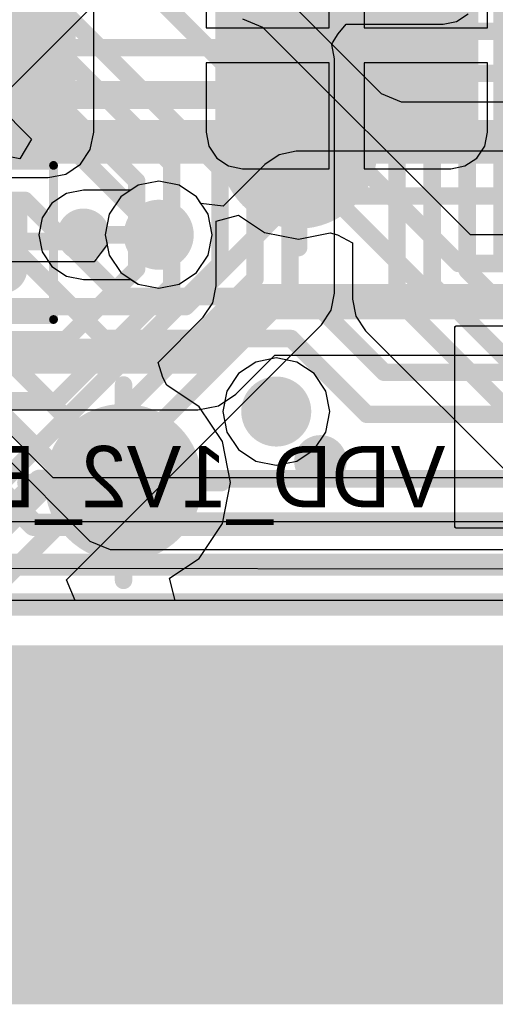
# Model space of a CAD drawing. Header units: millimetres. Extents: x -2 to 68, y -2 to 27.4.
# Tile 239 of 256: x 31.8 to 34.5, y -2 to 3.6. Entities that reach past the tile are written whole.
import ezdxf

# ---------------------------------------------------------------- set-up
doc = ezdxf.new("R2010")
doc.units = ezdxf.units.MM
for name, color, linetype in [('BottomLayer', 5, 'Continuous'), ('BottomPaste', 16, 'Continuous'), ('BottomSolder', 6, 'Continuous'), ('DrillGuide', 244, 'Continuous'), ('Mechanical10', 56, 'Continuous'), ('Mechanical13', 56, 'Continuous'), ('Mechanical15', 56, 'Continuous'), ('Mechanical3', 76, 'Continuous'), ('Mechanical4', 56, 'Continuous'), ('Mechanical42', 56, 'Continuous'), ('Mechanical6', 56, 'Continuous'), ('Mechanical88', 56, 'Continuous'), ('MidLayer1', 16, 'Continuous'), ('MidLayer2', 76, 'Continuous'), ('MidLayer3', 90, 'Continuous'), ('MidLayer4', 156, 'Continuous'), ('MidLayer5', 130, 'Continuous'), ('MidLayer6', 216, 'Continuous'), ('MidLayer7', 6, 'Continuous'), ('MidLayer8', 54, 'Continuous'), ('MultiLayer', 9, 'Continuous'), ('TopLayer', 1, 'Continuous'), ('TopOverlay', 2, 'Continuous'), ('TopPaste', 8, 'Continuous'), ('TopSolder', 216, 'Continuous'), ('ViaHoleLayer', 16, 'Continuous')]:
    doc.layers.add(name, color=color, linetype=linetype)

# ---------------------------------------------------------------- blocks, each defined once
blk = doc.blocks.new('TP_0_8MM_B_81')
at = {"layer": 'BottomLayer', "const_width": 0.4001}
blk.add_lwpolyline([(-0.2, 0, 1), (0.2, 0, 1)], format="xyb", close=True, dxfattribs=at)
at = {"layer": 'BottomSolder', "const_width": 0.45}
blk.add_lwpolyline([(-0.225, 0, 1), (0.225, 0, 1)], format="xyb", close=True, dxfattribs=at)
blk = doc.blocks.new('TP_0_8MM_B_174')
at = {"layer": 'BottomLayer', "const_width": 0.4001}
blk.add_lwpolyline([(-0.2, 0, 1), (0.2, 0, 1)], format="xyb", close=True, dxfattribs=at)
at = {"layer": 'BottomSolder', "const_width": 0.45}
blk.add_lwpolyline([(-0.225, 0, 1), (0.225, 0, 1)], format="xyb", close=True, dxfattribs=at)
blk = doc.blocks.new('CRYSTAL3_2X2_5_222')
at = {"layer": 'Mechanical13', "const_width": 0.127}
for points in [[(-1.5999, -1.1999), (-1.5999, 1.1999)], [(-1.5999, 1.1999), (1.5999, 1.1999)], [(1.5999, -1.1999), (1.5999, 1.1999)], [(-1.5999, -1.1999), (1.5999, -1.1999)]]:
    blk.add_lwpolyline(points, dxfattribs=at)
at = {"layer": 'Mechanical13', "const_width": 0.0635}
for points in [[(-1.6317, 1.1999, 1), (-1.5682, 1.1999, 1)], [(-1.6317, 1.1999, 1), (-1.5682, 1.1999, 1)], [(1.5682, 1.1999, 1), (1.6317, 1.1999, 1)], [(1.5682, 1.1999, 1), (1.6317, 1.1999, 1)], [(-1.6317, -1.1999, 1), (-1.5682, -1.1999, 1)], [(-1.6317, -1.1999, 1), (-1.5682, -1.1999, 1)], [(1.5682, -1.1999, 1), (1.6317, -1.1999, 1)], [(1.5682, -1.1999, 1), (1.6317, -1.1999, 1)]]:
    blk.add_lwpolyline(points, format="xyb", close=True, dxfattribs=at)
at = {"layer": 'Mechanical15', "const_width": 0.127}
for points in [[(-1.5999, -1.1999), (-1.5999, 1.1999)], [(-1.5999, 1.1999), (1.5999, 1.1999)], [(1.5999, -1.1999), (1.5999, 1.1999)], [(0, -0.635), (0, 0.635)], [(-0.635, 0), (0.635, 0)], [(-1.5999, -1.1999), (1.5999, -1.1999)]]:
    blk.add_lwpolyline(points, dxfattribs=at)
at = {"layer": 'Mechanical15'}
for points, const_width in [([(-1.6317, 1.1999, 1), (-1.5682, 1.1999, 1)], 0.0635), ([(-1.6317, 1.1999, 1), (-1.5682, 1.1999, 1)], 0.0635), ([(1.5682, 1.1999, 1), (1.6317, 1.1999, 1)], 0.0635), ([(1.5682, 1.1999, 1), (1.6317, 1.1999, 1)], 0.0635), ([(-0.0318, 0.635, 1), (0.0318, 0.635, 1)], 0.0635), ([(0.4579, 0, 1), (-0.4579, 0, 1)], 0.127), ([(-0.6667, 0, 1), (-0.6032, 0, 1)], 0.0635), ([(-0.4897, 0, 1), (-0.4262, 0, 1)], 0.0635), ([(0.4262, 0, 1), (0.4897, 0, 1)], 0.0635), ([(0.6032, 0, 1), (0.6667, 0, 1)], 0.0635), ([(-0.0318, -0.635, 1), (0.0318, -0.635, 1)], 0.0635), ([(-1.6317, -1.1999, 1), (-1.5682, -1.1999, 1)], 0.0635), ([(-1.6317, -1.1999, 1), (-1.5682, -1.1999, 1)], 0.0635), ([(1.5682, -1.1999, 1), (1.6317, -1.1999, 1)], 0.0635), ([(1.5682, -1.1999, 1), (1.6317, -1.1999, 1)], 0.0635)]:
    blk.add_lwpolyline(points, format="xyb", close=True, dxfattribs=dict(at, const_width=const_width))
at = {"layer": 'TopLayer', "const_width": 0.055}
for points in [[(-1.7726, 1.395, 1), (-1.7176, 1.395, 1)], [(-0.5826, 1.395, 1), (-0.5276, 1.395, 1)], [(0.5276, 1.395, 1), (0.5826, 1.395, 1)], [(1.7176, 1.395, 1), (1.7726, 1.395, 1)], [(-1.7726, 0.4049, 1), (-1.7176, 0.4049, 1)], [(-0.5826, 0.4049, 1), (-0.5276, 0.4049, 1)], [(0.5276, 0.4049, 1), (0.5826, 0.4049, 1)], [(1.7176, 0.4049, 1), (1.7726, 0.4049, 1)], [(-1.7726, -0.4049, 1), (-1.7176, -0.4049, 1)], [(-0.5826, -0.4049, 1), (-0.5276, -0.4049, 1)], [(0.5276, -0.4049, 1), (0.5826, -0.4049, 1)], [(1.7176, -0.4049, 1), (1.7726, -0.4049, 1)], [(-1.7726, -1.395, 1), (-1.7176, -1.395, 1)], [(-0.5826, -1.395, 1), (-0.5276, -1.395, 1)], [(0.5276, -1.395, 1), (0.5826, -1.395, 1)], [(1.7176, -1.395, 1), (1.7726, -1.395, 1)]]:
    blk.add_lwpolyline(points, format="xyb", close=True, dxfattribs=at)
at = {"layer": 'TopLayer'}
for points in [[(-1.7451, 0.3499), (-0.5551, 0.3499), (-1.7451, 1.45), (-0.5551, 1.45)], [(0.5551, 0.3499), (1.7451, 0.3499), (0.5551, 1.45), (1.7451, 1.45)], [(-1.8001, 0.4049), (-0.5001, 0.4049), (-1.8001, 1.395), (-0.5001, 1.395)], [(0.5001, 0.4049), (1.8001, 0.4049), (0.5001, 1.395), (1.8001, 1.395)], [(-1.7451, -1.45), (-0.5551, -1.45), (-1.7451, -0.3499), (-0.5551, -0.3499)], [(0.5551, -1.45), (1.7451, -1.45), (0.5551, -0.3499), (1.7451, -0.3499)], [(-1.8001, -1.395), (-0.5001, -1.395), (-1.8001, -0.4049), (-0.5001, -0.4049)], [(0.5001, -1.395), (1.8001, -1.395), (0.5001, -0.4049), (1.8001, -0.4049)]]:
    blk.add_solid(points, dxfattribs=at)
at = {"layer": 'TopPaste', "const_width": 0.055}
for points in [[(-1.7726, 1.395, 1), (-1.7176, 1.395, 1)], [(-0.5826, 1.395, 1), (-0.5276, 1.395, 1)], [(0.5276, 1.395, 1), (0.5826, 1.395, 1)], [(1.7176, 1.395, 1), (1.7726, 1.395, 1)], [(-1.7726, 0.4049, 1), (-1.7176, 0.4049, 1)], [(-0.5826, 0.4049, 1), (-0.5276, 0.4049, 1)], [(0.5276, 0.4049, 1), (0.5826, 0.4049, 1)], [(1.7176, 0.4049, 1), (1.7726, 0.4049, 1)], [(-1.7726, -0.4049, 1), (-1.7176, -0.4049, 1)], [(-0.5826, -0.4049, 1), (-0.5276, -0.4049, 1)], [(0.5276, -0.4049, 1), (0.5826, -0.4049, 1)], [(1.7176, -0.4049, 1), (1.7726, -0.4049, 1)], [(-1.7726, -1.395, 1), (-1.7176, -1.395, 1)], [(-0.5826, -1.395, 1), (-0.5276, -1.395, 1)], [(0.5276, -1.395, 1), (0.5826, -1.395, 1)], [(1.7176, -1.395, 1), (1.7726, -1.395, 1)]]:
    blk.add_lwpolyline(points, format="xyb", close=True, dxfattribs=at)
at = {"layer": 'TopPaste'}
for points in [[(-1.7451, 0.3499), (-0.5551, 0.3499), (-1.7451, 1.45), (-0.5551, 1.45)], [(0.5551, 0.3499), (1.7451, 0.3499), (0.5551, 1.45), (1.7451, 1.45)], [(-1.8001, 0.4049), (-0.5001, 0.4049), (-1.8001, 1.395), (-0.5001, 1.395)], [(0.5001, 0.4049), (1.8001, 0.4049), (0.5001, 1.395), (1.8001, 1.395)], [(-1.7451, -1.45), (-0.5551, -1.45), (-1.7451, -0.3499), (-0.5551, -0.3499)], [(0.5551, -1.45), (1.7451, -1.45), (0.5551, -0.3499), (1.7451, -0.3499)], [(-1.8001, -1.395), (-0.5001, -1.395), (-1.8001, -0.4049), (-0.5001, -0.4049)], [(0.5001, -1.395), (1.8001, -1.395), (0.5001, -0.4049), (1.8001, -0.4049)]]:
    blk.add_solid(points, dxfattribs=at)
at = {"layer": 'TopSolder', "const_width": 0.1566}
for points in [[(-1.8234, 1.395, 1), (-1.6668, 1.395, 1)], [(-0.6334, 1.395, 1), (-0.4768, 1.395, 1)], [(0.4768, 1.395, 1), (0.6334, 1.395, 1)], [(1.6668, 1.395, 1), (1.8234, 1.395, 1)], [(-1.8234, 0.4049, 1), (-1.6668, 0.4049, 1)], [(-0.6334, 0.4049, 1), (-0.4768, 0.4049, 1)], [(0.4768, 0.4049, 1), (0.6334, 0.4049, 1)], [(1.6668, 0.4049, 1), (1.8234, 0.4049, 1)], [(-1.8234, -0.4049, 1), (-1.6668, -0.4049, 1)], [(-0.6334, -0.4049, 1), (-0.4768, -0.4049, 1)], [(0.4768, -0.4049, 1), (0.6334, -0.4049, 1)], [(1.6668, -0.4049, 1), (1.8234, -0.4049, 1)], [(-1.8234, -1.395, 1), (-1.6668, -1.395, 1)], [(-0.6334, -1.395, 1), (-0.4768, -1.395, 1)], [(0.4768, -1.395, 1), (0.6334, -1.395, 1)], [(1.6668, -1.395, 1), (1.8234, -1.395, 1)]]:
    blk.add_lwpolyline(points, format="xyb", close=True, dxfattribs=at)
at = {"layer": 'TopSolder'}
for points in [[(-1.7451, 0.2483), (-0.5551, 0.2483), (-1.7451, 1.5516), (-0.5551, 1.5516)], [(0.5551, 0.2483), (1.7451, 0.2483), (0.5551, 1.5516), (1.7451, 1.5516)], [(-1.9017, 0.4049), (-0.3985, 0.4049), (-1.9017, 1.395), (-0.3985, 1.395)], [(0.3985, 0.4049), (1.9017, 0.4049), (0.3985, 1.395), (1.9017, 1.395)], [(-1.7451, -1.5516), (-0.5551, -1.5516), (-1.7451, -0.2483), (-0.5551, -0.2483)], [(0.5551, -1.5516), (1.7451, -1.5516), (0.5551, -0.2483), (1.7451, -0.2483)], [(-1.9017, -1.395), (-0.3985, -1.395), (-1.9017, -0.4049), (-0.3985, -0.4049)], [(0.3985, -1.395), (1.9017, -1.395), (0.3985, -0.4049), (1.9017, -0.4049)]]:
    blk.add_solid(points, dxfattribs=at)
blk = doc.blocks.new('RES_0402_B_247')
at = {"layer": 'BottomLayer', "const_width": 0.1402}
for points in [[(-0.6799, 0.1498, 1), (-0.5396, 0.1498, 1)], [(-0.4104, 0.1498, 1), (-0.2701, 0.1498, 1)], [(0.2701, 0.1498, 1), (0.4104, 0.1498, 1)], [(0.5396, 0.1498, 1), (0.6799, 0.1498, 1)], [(-0.6799, -0.1498, 1), (-0.5396, -0.1498, 1)], [(-0.4104, -0.1498, 1), (-0.2701, -0.1498, 1)], [(0.2701, -0.1498, 1), (0.4104, -0.1498, 1)], [(0.5396, -0.1498, 1), (0.6799, -0.1498, 1)]]:
    blk.add_lwpolyline(points, format="xyb", close=True, dxfattribs=at)
at = {"layer": 'BottomLayer'}
for points in [[(-0.3403, 0.29), (-0.6097, 0.29), (-0.3403, -0.29), (-0.6097, -0.29)], [(0.3403, -0.29), (0.6097, -0.29), (0.3403, 0.29), (0.6097, 0.29)], [(-0.2, 0.1498), (-0.75, 0.1498), (-0.2, -0.1498), (-0.75, -0.1498)], [(0.2, -0.1498), (0.75, -0.1498), (0.2, 0.1498), (0.75, 0.1498)]]:
    blk.add_solid(points, dxfattribs=at)
at = {"layer": 'BottomPaste', "const_width": 0.1402}
for points in [[(-0.6799, 0.1498, 1), (-0.5396, 0.1498, 1)], [(-0.4104, 0.1498, 1), (-0.2701, 0.1498, 1)], [(0.2701, 0.1498, 1), (0.4104, 0.1498, 1)], [(0.5396, 0.1498, 1), (0.6799, 0.1498, 1)], [(-0.6799, -0.1498, 1), (-0.5396, -0.1498, 1)], [(-0.4104, -0.1498, 1), (-0.2701, -0.1498, 1)], [(0.2701, -0.1498, 1), (0.4104, -0.1498, 1)], [(0.5396, -0.1498, 1), (0.6799, -0.1498, 1)]]:
    blk.add_lwpolyline(points, format="xyb", close=True, dxfattribs=at)
at = {"layer": 'BottomPaste'}
for points in [[(-0.3403, 0.29), (-0.6097, 0.29), (-0.3403, -0.29), (-0.6097, -0.29)], [(0.3403, -0.29), (0.6097, -0.29), (0.3403, 0.29), (0.6097, 0.29)], [(-0.2, 0.1498), (-0.75, 0.1498), (-0.2, -0.1498), (-0.75, -0.1498)], [(0.2, -0.1498), (0.75, -0.1498), (0.2, 0.1498), (0.75, 0.1498)]]:
    blk.add_solid(points, dxfattribs=at)
at = {"layer": 'BottomSolder', "const_width": 0.1402}
for points in [[(-0.6799, 0.1498, 1), (-0.5396, 0.1498, 1)], [(-0.4104, 0.1498, 1), (-0.2701, 0.1498, 1)], [(0.2701, 0.1498, 1), (0.4104, 0.1498, 1)], [(0.5396, 0.1498, 1), (0.6799, 0.1498, 1)], [(-0.6799, -0.1498, 1), (-0.5396, -0.1498, 1)], [(-0.4104, -0.1498, 1), (-0.2701, -0.1498, 1)], [(0.2701, -0.1498, 1), (0.4104, -0.1498, 1)], [(0.5396, -0.1498, 1), (0.6799, -0.1498, 1)]]:
    blk.add_lwpolyline(points, format="xyb", close=True, dxfattribs=at)
at = {"layer": 'BottomSolder'}
for points in [[(-0.3403, 0.29), (-0.6097, 0.29), (-0.3403, -0.29), (-0.6097, -0.29)], [(0.3403, -0.29), (0.6097, -0.29), (0.3403, 0.29), (0.6097, 0.29)], [(-0.2, 0.1498), (-0.75, 0.1498), (-0.2, -0.1498), (-0.75, -0.1498)], [(0.2, -0.1498), (0.75, -0.1498), (0.2, 0.1498), (0.75, 0.1498)]]:
    blk.add_solid(points, dxfattribs=at)
at = {"layer": 'Mechanical10', "const_width": 0.12}
for points in [[(-0.53, 0.28), (-0.53, -0.28)], [(0.53, 0.28), (-0.53, 0.28)], [(0.53, 0.28), (0.53, -0.28)], [(0.53, -0.28), (-0.53, -0.28)]]:
    blk.add_lwpolyline(points, dxfattribs=at)
at = {"layer": 'Mechanical10', "const_width": 0.06}
for points in [[(-0.56, 0.28, 1), (-0.5, 0.28, 1)], [(-0.56, 0.28, 1), (-0.5, 0.28, 1)], [(0.5, 0.28, 1), (0.56, 0.28, 1)], [(0.5, 0.28, 1), (0.56, 0.28, 1)], [(-0.56, -0.28, 1), (-0.5, -0.28, 1)], [(-0.56, -0.28, 1), (-0.5, -0.28, 1)], [(0.5, -0.28, 1), (0.56, -0.28, 1)], [(0.5, -0.28, 1), (0.56, -0.28, 1)]]:
    blk.add_lwpolyline(points, format="xyb", close=True, dxfattribs=at)
at = {"layer": 'Mechanical6', "const_width": 0.05}
for points in [[(-0.9, 0.44), (-0.9, -0.44)], [(0.9, 0.44), (-0.9, 0.44)], [(0.9, 0.44), (0.9, -0.44)], [(0, 0.22), (0, -0.22)], [(0.22, 0), (-0.22, 0)], [(0.9, -0.44), (-0.9, -0.44)]]:
    blk.add_lwpolyline(points, dxfattribs=at)
at = {"layer": 'Mechanical6'}
for points, const_width in [([(-0.9125, 0.44, 1), (-0.8875, 0.44, 1)], 0.025), ([(-0.9125, 0.44, 1), (-0.8875, 0.44, 1)], 0.025), ([(0.8875, 0.44, 1), (0.9125, 0.44, 1)], 0.025), ([(0.8875, 0.44, 1), (0.9125, 0.44, 1)], 0.025), ([(-0.0125, 0.22, 1), (0.0125, 0.22, 1)], 0.025), ([(0.165, 0, 1), (-0.165, 0, 1)], 0.05), ([(-0.2325, 0, 1), (-0.2075, 0, 1)], 0.025), ([(-0.1775, 0, 1), (-0.1525, 0, 1)], 0.025), ([(0.1525, 0, 1), (0.1775, 0, 1)], 0.025), ([(0.2075, 0, 1), (0.2325, 0, 1)], 0.025), ([(-0.0125, -0.22, 1), (0.0125, -0.22, 1)], 0.025), ([(-0.9125, -0.44, 1), (-0.8875, -0.44, 1)], 0.025), ([(-0.9125, -0.44, 1), (-0.8875, -0.44, 1)], 0.025), ([(0.8875, -0.44, 1), (0.9125, -0.44, 1)], 0.025), ([(0.8875, -0.44, 1), (0.9125, -0.44, 1)], 0.025)]:
    blk.add_lwpolyline(points, format="xyb", close=True, dxfattribs=dict(at, const_width=const_width))

msp = doc.modelspace()

# ---------------------------------------------------------------- linework, layer by layer
at = {"layer": 'BottomLayer'}
for p, q in [((31.5204, 3.2692), (31.8496, 2.9399)), ((31.8496, 2.9399), (31.7828, 2.8272)), ((31.7828, 2.8272), (31.6847, 2.8467)), ((32.9049, 2.4709), (33.0319, 2.5064)), ((33.0319, 2.5064), (33.1799, 2.4075)), ((32.9049, 2.103), (32.9049, 2.4709)), ((33.1799, 2.4075), (33.375, 2.3687)), ((33.375, 2.3687), (33.5557, 2.4047)), ((33.5557, 2.4047), (33.5963, 2.3942)), ((33.5963, 2.3942), (33.6827, 2.348)), ((33.6827, 2.348), (33.6827, 2.0265)), ((32.8855, 2.0054), (32.9049, 2.103)), ((33.6827, 2.0265), (33.7021, 1.929)), ((32.8302, 1.9227), (32.8855, 2.0054)), ((32.5724, 1.6649), (32.8302, 1.9227)), ((33.7021, 1.929), (33.7573, 1.8463)), ((33.7573, 1.8463), (35.1708, 0.4329)), ((32.5987, 1.5781), (32.5724, 1.6649)), ((32.6222, 1.5351), (32.5987, 1.5781)), ((32.8076, 1.4112), (32.6222, 1.5351)), ((32.9402, 1.2127), (32.8076, 1.4112)), ((32.9868, 0.9786), (32.9402, 1.2127)), ((32.9402, 0.7445), (32.9868, 0.9786)), ((32.8076, 0.546), (32.9402, 0.7445)), ((32.6384, 0.4329), (32.8076, 0.546)), ((32.6703, 0.3059), (32.6384, 0.4329)), ((35.1182, 0.3059), (32.6703, 0.3059))]:
    msp.add_line(p, q, dxfattribs=at)
for points, const_width in [([(34.5376, 2.2751), (34.5376, 5.9747)], 0.1), ([(34.3376, 2.1922), (34.3376, 5.8919)], 0.1), ([(34.1376, 2.1094), (34.1376, 5.809)], 0.1), ([(33.9376, 2.0265), (33.9376, 5.7262)], 0.1), ([(31.9006, 3.5494), (31.9006, 5.5385)], 0.1), ([(33.375, 2.8786), (33.375, 3.71)], 0.1), ([(31.9006, 3.5494), (32.65, 2.8)], 0.1), ([(31.7006, 3.4494), (32.45, 2.7)], 0.1), ([(32.65, 2.103), (32.65, 2.8)], 0.1), ([(32.45, 2.2), (32.45, 2.7)], 0.1), ([(32.1076, 2.3555), (32.1458, 2.3938)], 0.1), ([(32.1076, 2.3555), (32.1458, 2.3938)], 0.1), ([(31.7305, 2.3555), (32.1076, 2.3555)], 0.1), ([(34.5376, 2.2751), (35.7126, 1.1)], 0.1), ([(32.0438, 1.7938), (32.45, 2.2)], 0.1), ([(34.3376, 2.1922), (35.6298, 0.9)], 0.1), ([(31.9927, 1.4456), (32.65, 2.103)], 0.1), ([(34.1376, 2.1094), (35.547, 0.7)], 0.1), ([(33.9376, 2.0265), (35.4641, 0.5)], 0.1), ([(30.2562, 1.7938), (32.0438, 1.7938)], 0.1), ([(31.2456, 1.4456), (31.9927, 1.4456)], 0.1), ([(31.6353, 0.7148), (31.8991, 0.9786)], 0.15), ([(31.8991, 0.9786), (32.375, 0.9786)], 0.15)]:
    msp.add_lwpolyline(points, dxfattribs=dict(at, const_width=const_width))
for points, const_width in [([(31.8756, 3.5494, 1), (31.9256, 3.5494, 1)], 0.05), ([(31.8756, 3.5494, 1), (31.9256, 3.5494, 1)], 0.05), ([(33.35, 2.8786, 1), (33.4, 2.8786, 1)], 0.05), ([(32.625, 2.8, 1), (32.675, 2.8, 1)], 0.05), ([(32.625, 2.8, 1), (32.675, 2.8, 1)], 0.05), ([(32.425, 2.7, 1), (32.475, 2.7, 1)], 0.05), ([(32.425, 2.7, 1), (32.475, 2.7, 1)], 0.05), ([(32.0708, 2.3938, 1), (32.2208, 2.3938, 1)], 0.15), ([(32.1208, 2.3938, 1), (32.1708, 2.3938, 1)], 0.05), ([(32.1208, 2.3938, 1), (32.1708, 2.3938, 1)], 0.05), ([(32.0826, 2.3555, 1), (32.1326, 2.3555, 1)], 0.05), ([(32.0826, 2.3555, 1), (32.1326, 2.3555, 1)], 0.05), ([(32.0826, 2.3555, 1), (32.1326, 2.3555, 1)], 0.05), ([(34.5126, 2.2751, 1), (34.5626, 2.2751, 1)], 0.05), ([(34.5126, 2.2751, 1), (34.5626, 2.2751, 1)], 0.05), ([(32.425, 2.2, 1), (32.475, 2.2, 1)], 0.05), ([(32.425, 2.2, 1), (32.475, 2.2, 1)], 0.05), ([(34.3126, 2.1922, 1), (34.3626, 2.1922, 1)], 0.05), ([(34.3126, 2.1922, 1), (34.3626, 2.1922, 1)], 0.05), ([(32.625, 2.103, 1), (32.675, 2.103, 1)], 0.05), ([(32.625, 2.103, 1), (32.675, 2.103, 1)], 0.05), ([(34.1126, 2.1094, 1), (34.1626, 2.1094, 1)], 0.05), ([(34.1126, 2.1094, 1), (34.1626, 2.1094, 1)], 0.05), ([(33.9126, 2.0265, 1), (33.9626, 2.0265, 1)], 0.05), ([(33.9126, 2.0265, 1), (33.9626, 2.0265, 1)], 0.05), ([(32.0188, 1.7938, 1), (32.0688, 1.7938, 1)], 0.05), ([(32.0188, 1.7938, 1), (32.0688, 1.7938, 1)], 0.05), ([(31.9677, 1.4456, 1), (32.0177, 1.4456, 1)], 0.05), ([(31.9677, 1.4456, 1), (32.0177, 1.4456, 1)], 0.05), ([(33.425, 1.1, 1), (33.575, 1.1, 1)], 0.15), ([(31.8616, 0.9786, 1), (31.9366, 0.9786, 1)], 0.075), ([(31.8616, 0.9786, 1), (31.9366, 0.9786, 1)], 0.075), ([(32.3375, 0.9786, 1), (32.4125, 0.9786, 1)], 0.075)]:
    msp.add_lwpolyline(points, format="xyb", close=True, dxfattribs=dict(at, const_width=const_width))
at = {"layer": 'DrillGuide'}
for points, const_width in [([(32.526, 2.394, 1), (32.626, 2.394, 1)], 0.1), ([(32.1208, 2.3938, 1), (32.1708, 2.3938, 1)], 0.05), ([(33.1973, 1.3846, 1), (33.2973, 1.3846, 1)], 0.1), ([(33.475, 1.1, 1), (33.525, 1.1, 1)], 0.05)]:
    msp.add_lwpolyline(points, format="xyb", close=True, dxfattribs=dict(at, const_width=const_width))
at = {"layer": 'DrillGuide', "const_width": 0.1}
msp.add_lwpolyline([(2.208, 0), (64.0719, 0)], dxfattribs=at)
at = {"layer": 'Mechanical3', "const_width": 2}
msp.add_lwpolyline([(7.7, -1), (57, -1)], dxfattribs=at)
at = {"layer": 'Mechanical4', "const_width": 0.1}
msp.add_lwpolyline([(2.032, 0), (64.008, 0)], dxfattribs=at)
at = {"layer": 'Mechanical88', "const_width": 0.1}
for points in [[(33.375, 2.8786), (33.375, 3.4363)], [(32.8172, 2.8786), (33.375, 2.8786)], [(33.375, 2.8786), (33.9328, 2.8786)], [(33.375, 2.3208), (33.375, 2.8786)], [(32.375, 0.9786), (32.375, 1.5363)], [(31.8172, 0.9786), (32.375, 0.9786)], [(32.375, 0.4208), (32.375, 0.9786)], [(32.375, 0.9786), (32.9328, 0.9786)]]:
    msp.add_lwpolyline(points, dxfattribs=at)
at = {"layer": 'Mechanical88', "const_width": 0.05}
for points in [[(33.35, 3.4363, 1), (33.4, 3.4363, 1)], [(32.7922, 2.8786, 1), (32.8422, 2.8786, 1)], [(33.35, 2.8786, 1), (33.4, 2.8786, 1)], [(33.35, 2.8786, 1), (33.4, 2.8786, 1)], [(33.35, 2.8786, 1), (33.4, 2.8786, 1)], [(33.35, 2.8786, 1), (33.4, 2.8786, 1)], [(33.9078, 2.8786, 1), (33.9578, 2.8786, 1)], [(33.35, 2.3208, 1), (33.4, 2.3208, 1)], [(32.35, 1.5363, 1), (32.4, 1.5363, 1)], [(31.7922, 0.9786, 1), (31.8422, 0.9786, 1)], [(32.35, 0.9786, 1), (32.4, 0.9786, 1)], [(32.35, 0.9786, 1), (32.4, 0.9786, 1)], [(32.35, 0.9786, 1), (32.4, 0.9786, 1)], [(32.35, 0.9786, 1), (32.4, 0.9786, 1)], [(32.9078, 0.9786, 1), (32.9578, 0.9786, 1)], [(32.35, 0.4208, 1), (32.4, 0.4208, 1)]]:
    msp.add_lwpolyline(points, format="xyb", close=True, dxfattribs=at)
at = {"layer": 'MidLayer1'}
for p, q in [((32.576, 2.6999), (32.4589, 2.6766)), ((32.6931, 2.6766), (32.576, 2.6999)), ((32.4589, 2.6766), (32.3597, 2.6103)), ((32.7923, 2.6103), (32.6931, 2.6766)), ((32.3597, 2.6103), (32.2934, 2.5111)), ((32.8586, 2.5111), (32.7923, 2.6103)), ((32.2934, 2.5111), (32.2701, 2.394)), ((32.8819, 2.394), (32.8586, 2.5111)), ((32.2701, 2.394), (32.2934, 2.2769)), ((32.8586, 2.2769), (32.8819, 2.394)), ((32.2934, 2.2769), (32.3597, 2.1777)), ((32.7923, 2.1777), (32.8586, 2.2769)), ((32.3597, 2.1777), (32.4589, 2.1114)), ((32.6931, 2.1114), (32.7923, 2.1777)), ((32.4589, 2.1114), (32.576, 2.0881)), ((32.576, 2.0881), (32.6931, 2.1114)), ((35.2914, 0.3059), (23.2523, 0.3059))]:
    msp.add_line(p, q, dxfattribs=at)
at = {"layer": 'MidLayer1', "const_width": 0.2}
for points in [[(32.476, 2.394, 1), (32.676, 2.394, 1)], [(33.1473, 1.3846, 1), (33.3473, 1.3846, 1)]]:
    msp.add_lwpolyline(points, format="xyb", close=True, dxfattribs=at)
at = {"layer": 'MidLayer2'}
for p, q in [((33.2812, 3.7668), (33.847, 3.201)), ((33.1713, 3.5775), (33.0565, 3.625)), ((34.3561, 2.3927), (33.1713, 3.5775)), ((33.847, 3.201), (33.9618, 3.1535)), ((33.9618, 3.1535), (36.1414, 3.1535)), ((35.5868, 2.3927), (34.3561, 2.3927)), ((31.673, 1.155), (32.1828, 0.6452)), ((32.1828, 0.6452), (32.2976, 0.5977)), ((32.2976, 0.5977), (35.2495, 0.5977)), ((35.2914, 0.3059), (23.2523, 0.3059))]:
    msp.add_line(p, q, dxfattribs=at)
at = {"layer": 'MidLayer2', "const_width": 0.1}
for points in [[(33.4479, 4.1692), (34.0612, 3.5558)], [(33.3485, 3.9292), (33.9618, 3.3158)], [(34.0612, 3.5558), (37.7272, 3.5558)], [(25.826, 3.4627), (33.0565, 3.4627)], [(33.0565, 3.4627), (34.2888, 2.2303)], [(33.9618, 3.3158), (37.6278, 3.3158)], [(25.7266, 3.2227), (32.9571, 3.2227)], [(32.9571, 3.2227), (34.1894, 1.9904)], [(30.9, 2.59), (31.812, 2.59)], [(31.812, 2.59), (32.3607, 2.0412)], [(31.7126, 2.35), (32.2613, 1.8013)], [(34.2888, 2.2303), (37.2937, 2.2303)], [(32.3607, 2.0412), (33.4314, 2.0412)], [(33.4314, 2.0412), (33.8638, 1.6088)], [(34.1894, 1.9904), (37.1943, 1.9904)], [(31.525, 1.872), (32.397, 1)], [(32.2613, 1.8013), (33.332, 1.8013)], [(33.332, 1.8013), (33.7644, 1.3689)], [(31.4256, 1.6321), (32.2976, 0.76)], [(33.8638, 1.6088), (36.8072, 1.6088)], [(33.7644, 1.3689), (36.7078, 1.3689)], [(32.397, 1), (35.743, 1)], [(32.2976, 0.76), (35.3538, 0.76)]]:
    msp.add_lwpolyline(points, dxfattribs=at)
at = {"layer": 'MidLayer2'}
for points, const_width in [([(34.0362, 3.5558, 1), (34.0862, 3.5558, 1)], 0.05), ([(34.0362, 3.5558, 1), (34.0862, 3.5558, 1)], 0.05), ([(33.0315, 3.4627, 1), (33.0815, 3.4627, 1)], 0.05), ([(33.0315, 3.4627, 1), (33.0815, 3.4627, 1)], 0.05), ([(33.9368, 3.3158, 1), (33.9868, 3.3158, 1)], 0.05), ([(33.9368, 3.3158, 1), (33.9868, 3.3158, 1)], 0.05), ([(32.9321, 3.2227, 1), (32.9821, 3.2227, 1)], 0.05), ([(32.9321, 3.2227, 1), (32.9821, 3.2227, 1)], 0.05), ([(31.787, 2.59, 1), (31.837, 2.59, 1)], 0.05), ([(31.787, 2.59, 1), (31.837, 2.59, 1)], 0.05), ([(32.476, 2.394, 1), (32.676, 2.394, 1)], 0.2), ([(34.2638, 2.2303, 1), (34.3138, 2.2303, 1)], 0.05), ([(34.2638, 2.2303, 1), (34.3138, 2.2303, 1)], 0.05), ([(32.3357, 2.0412, 1), (32.3857, 2.0412, 1)], 0.05), ([(32.3357, 2.0412, 1), (32.3857, 2.0412, 1)], 0.05), ([(33.4064, 2.0412, 1), (33.4564, 2.0412, 1)], 0.05), ([(33.4064, 2.0412, 1), (33.4564, 2.0412, 1)], 0.05), ([(34.1644, 1.9904, 1), (34.2144, 1.9904, 1)], 0.05), ([(34.1644, 1.9904, 1), (34.2144, 1.9904, 1)], 0.05), ([(32.2363, 1.8013, 1), (32.2863, 1.8013, 1)], 0.05), ([(32.2363, 1.8013, 1), (32.2863, 1.8013, 1)], 0.05), ([(33.307, 1.8013, 1), (33.357, 1.8013, 1)], 0.05), ([(33.307, 1.8013, 1), (33.357, 1.8013, 1)], 0.05), ([(33.8388, 1.6088, 1), (33.8888, 1.6088, 1)], 0.05), ([(33.8388, 1.6088, 1), (33.8888, 1.6088, 1)], 0.05), ([(33.1473, 1.3846, 1), (33.3473, 1.3846, 1)], 0.2), ([(33.7394, 1.3689, 1), (33.7894, 1.3689, 1)], 0.05), ([(33.7394, 1.3689, 1), (33.7894, 1.3689, 1)], 0.05), ([(32.372, 1, 1), (32.422, 1, 1)], 0.05), ([(32.372, 1, 1), (32.422, 1, 1)], 0.05), ([(32.2726, 0.76, 1), (32.3226, 0.76, 1)], 0.05), ([(32.2726, 0.76, 1), (32.3226, 0.76, 1)], 0.05)]:
    msp.add_lwpolyline(points, format="xyb", close=True, dxfattribs=dict(at, const_width=const_width))
at = {"layer": 'MidLayer3'}
for p, q in [((31.6954, 3.1974), (33.4452, 4.9472)), ((32.576, 2.6999), (32.4589, 2.6766)), ((32.6931, 2.6766), (32.576, 2.6999)), ((32.4589, 2.6766), (32.3597, 2.6103)), ((32.7923, 2.6103), (32.6931, 2.6766)), ((32.3597, 2.6103), (32.2934, 2.5111)), ((32.8586, 2.5111), (32.7923, 2.6103)), ((32.2934, 2.5111), (32.2701, 2.394)), ((32.8819, 2.394), (32.8586, 2.5111)), ((32.2701, 2.394), (32.2934, 2.2769)), ((32.8586, 2.2769), (32.8819, 2.394)), ((32.2934, 2.2769), (32.3597, 2.1777)), ((32.7923, 2.1777), (32.8586, 2.2769)), ((32.3597, 2.1777), (32.4589, 2.1114)), ((32.6931, 2.1114), (32.7923, 2.1777)), ((32.4589, 2.1114), (32.576, 2.0881)), ((32.576, 2.0881), (32.6931, 2.1114)), ((35.2914, 0.3059), (23.2523, 0.3059))]:
    msp.add_line(p, q, dxfattribs=at)
at = {"layer": 'MidLayer3', "const_width": 0.1}
msp.add_lwpolyline([(31.5806, 3.3122), (33.4182, 5.1498)], dxfattribs=at)
at = {"layer": 'MidLayer3', "const_width": 0.2}
for points in [[(32.476, 2.394, 1), (32.676, 2.394, 1)], [(33.1473, 1.3846, 1), (33.3473, 1.3846, 1)]]:
    msp.add_lwpolyline(points, format="xyb", close=True, dxfattribs=at)
at = {"layer": 'MidLayer4'}
for p, q in [((32.576, 2.6999), (32.4589, 2.6766)), ((32.6931, 2.6766), (32.576, 2.6999)), ((32.1461, 2.6489), (32.0485, 2.6295)), ((32.4175, 2.6489), (32.1461, 2.6489)), ((32.4589, 2.6766), (32.4175, 2.6489)), ((32.7923, 2.6103), (32.6931, 2.6766)), ((32.0485, 2.6295), (31.9658, 2.5742)), ((32.8586, 2.5111), (32.7923, 2.6103)), ((31.9656, 2.574), (31.9103, 2.4913)), ((31.9658, 2.5742), (31.9656, 2.574)), ((31.9103, 2.4913), (31.8909, 2.3938)), ((32.8819, 2.394), (32.8586, 2.5111)), ((31.8909, 2.3938), (31.9103, 2.2962)), ((32.8586, 2.2769), (32.8819, 2.394)), ((31.9103, 2.2962), (31.9656, 2.2135)), ((32.7923, 2.1777), (32.8586, 2.2769)), ((31.9656, 2.2135), (32.0483, 2.1583)), ((32.0483, 2.1583), (32.1458, 2.1389)), ((32.1458, 2.1389), (32.1469, 2.1391)), ((32.1469, 2.1391), (32.4175, 2.1391)), ((32.4175, 2.1391), (32.4589, 2.1114)), ((32.6931, 2.1114), (32.7923, 2.1777)), ((32.4589, 2.1114), (32.576, 2.0881)), ((32.576, 2.0881), (32.6931, 2.1114)), ((35.2914, 0.3059), (24.0518, 0.3059))]:
    msp.add_line(p, q, dxfattribs=at)
for points, const_width in [([(32.476, 2.394, 1), (32.676, 2.394, 1)], 0.2), ([(32.0708, 2.3938, 1), (32.2208, 2.3938, 1)], 0.15), ([(32.1208, 2.3938, 1), (32.1708, 2.3938, 1)], 0.05), ([(32.1211, 2.394, 1), (32.1711, 2.394, 1)], 0.05), ([(32.1211, 2.394, 1), (32.1711, 2.394, 1)], 0.05), ([(32.551, 2.394, 1), (32.601, 2.394, 1)], 0.05), ([(33.1473, 1.3846, 1), (33.3473, 1.3846, 1)], 0.2), ([(33.425, 1.1, 1), (33.575, 1.1, 1)], 0.15)]:
    msp.add_lwpolyline(points, format="xyb", close=True, dxfattribs=dict(at, const_width=const_width))
at = {"layer": 'MidLayer4', "const_width": 0.1}
for points in [[(32.1458, 2.3938), (32.1461, 2.394)], [(32.1461, 2.394), (32.576, 2.394)]]:
    msp.add_lwpolyline(points, dxfattribs=at)
at = {"layer": 'MidLayer5'}
for p, q in [((34.278, 3.6116), (34.3442, 3.6558)), ((34.2, 3.5961), (34.278, 3.6116)), ((33.568, 3.4905), (33.601, 3.542)), ((33.601, 3.542), (33.6473, 3.5961)), ((33.6473, 3.5961), (34.2, 3.5961)), ((33.5647, 3.4797), (33.568, 3.4905)), ((33.5809, 3.3983), (33.5647, 3.4797)), ((33.5809, 2.0603), (33.5809, 3.3983)), ((33.5615, 1.9628), (33.5809, 2.0603)), ((33.5062, 1.8801), (33.5615, 1.9628)), ((32.0494, 0.4232), (33.5062, 1.8801)), ((32.098, 0.3059), (32.0494, 0.4232)), ((35.2914, 0.3059), (32.098, 0.3059))]:
    msp.add_line(p, q, dxfattribs=at)
at = {"layer": 'MidLayer5', "const_width": 0.1}
for points in [[(32.074, 4.2445), (33.126, 3.1925)], [(32.7144, 4.01), (33.326, 3.3983)], [(31.874, 3.826), (32.926, 2.774)], [(33.326, 2.0603), (33.326, 3.3983)], [(31.674, 3.296), (32.576, 2.394)], [(33.126, 2.1432), (33.126, 3.1925)], [(32.926, 2.226), (32.926, 2.774)], [(31.4, 0.7), (32.926, 2.226)], [(31.4828, 0.5), (33.126, 2.1432)], [(31.5657, 0.3), (33.326, 2.0603)]]:
    msp.add_lwpolyline(points, dxfattribs=at)
at = {"layer": 'MidLayer5'}
for points, const_width in [([(33.301, 3.3983, 1), (33.351, 3.3983, 1)], 0.05), ([(33.301, 3.3983, 1), (33.351, 3.3983, 1)], 0.05), ([(33.101, 3.1925, 1), (33.151, 3.1925, 1)], 0.05), ([(33.101, 3.1925, 1), (33.151, 3.1925, 1)], 0.05), ([(32.901, 2.774, 1), (32.951, 2.774, 1)], 0.05), ([(32.901, 2.774, 1), (32.951, 2.774, 1)], 0.05), ([(32.476, 2.394, 1), (32.676, 2.394, 1)], 0.2), ([(32.551, 2.394, 1), (32.601, 2.394, 1)], 0.05), ([(32.901, 2.226, 1), (32.951, 2.226, 1)], 0.05), ([(32.901, 2.226, 1), (32.951, 2.226, 1)], 0.05), ([(33.101, 2.1432, 1), (33.151, 2.1432, 1)], 0.05), ([(33.101, 2.1432, 1), (33.151, 2.1432, 1)], 0.05), ([(33.301, 2.0603, 1), (33.351, 2.0603, 1)], 0.05), ([(33.301, 2.0603, 1), (33.351, 2.0603, 1)], 0.05), ([(33.1473, 1.3846, 1), (33.3473, 1.3846, 1)], 0.2)]:
    msp.add_lwpolyline(points, format="xyb", close=True, dxfattribs=dict(at, const_width=const_width))
at = {"layer": 'MidLayer6'}
for p, q in [((33.362, 2.8705), (33.2645, 2.8511)), ((35.7929, 2.8705), (33.362, 2.8705)), ((33.2645, 2.8511), (33.1818, 2.7958)), ((33.1818, 2.7958), (32.9435, 2.5576)), ((32.576, 2.6999), (32.4589, 2.6766)), ((32.6931, 2.6766), (32.576, 2.6999)), ((32.4589, 2.6766), (32.3597, 2.6103)), ((32.7923, 2.6103), (32.6931, 2.6766)), ((32.3597, 2.6103), (32.2934, 2.5111)), ((32.8173, 2.5728), (32.7923, 2.6103)), ((32.9435, 2.5576), (32.8173, 2.5728)), ((32.2934, 2.5111), (32.2701, 2.394)), ((32.2701, 2.394), (32.2812, 2.3385)), ((32.2812, 2.3385), (32.208, 2.2385)), ((32.208, 2.2385), (31.6038, 2.2385)), ((33.0163, 1.4837), (33.2385, 1.706)), ((33.2385, 1.706), (38.6993, 1.706)), ((32.9171, 1.4174), (33.0163, 1.4837)), ((32.8, 1.3941), (32.9171, 1.4174)), ((31.5507, 1.3941), (32.8, 1.3941)), ((32.8, 1.3941), (32.8, 1.3941)), ((34.5694, 0.7549), (31.5331, 0.7549))]:
    msp.add_line(p, q, dxfattribs=at)
for points, const_width in [([(27.6865, 2.925), (35.4793, 2.925)], 0.25), ([(32.73, 1.9836), (33.362, 2.6156)], 0.1), ([(33.362, 2.6156), (35.9514, 2.6156)], 0.1), ([(32.8, 1.7), (33.1119, 2.0119)], 0.2), ([(33.1119, 2.0119), (38.6993, 2.0119)], 0.2), ([(31.4982, 1.9836), (32.73, 1.9836)], 0.1), ([(29.0785, 1.7), (32.8, 1.7)], 0.2), ([(26.9256, 0.5), (34.675, 0.5)], 0.1)]:
    msp.add_lwpolyline(points, dxfattribs=dict(at, const_width=const_width))
for points, const_width in [([(33.337, 2.6156, 1), (33.387, 2.6156, 1)], 0.05), ([(33.337, 2.6156, 1), (33.387, 2.6156, 1)], 0.05), ([(32.476, 2.394, 1), (32.676, 2.394, 1)], 0.2), ([(33.0619, 2.0119, 1), (33.1619, 2.0119, 1)], 0.1), ([(33.0619, 2.0119, 1), (33.1619, 2.0119, 1)], 0.1), ([(32.705, 1.9836, 1), (32.755, 1.9836, 1)], 0.05), ([(32.705, 1.9836, 1), (32.755, 1.9836, 1)], 0.05), ([(32.75, 1.7, 1), (32.85, 1.7, 1)], 0.1), ([(32.75, 1.7, 1), (32.85, 1.7, 1)], 0.1), ([(33.1473, 1.3846, 1), (33.3473, 1.3846, 1)], 0.2)]:
    msp.add_lwpolyline(points, format="xyb", close=True, dxfattribs=dict(at, const_width=const_width))
at = {"layer": 'MidLayer7'}
for p, q in [((32.576, 2.6999), (32.4589, 2.6766)), ((32.6931, 2.6766), (32.576, 2.6999)), ((32.4589, 2.6766), (32.3597, 2.6103)), ((32.7923, 2.6103), (32.6931, 2.6766)), ((32.3597, 2.6103), (32.2934, 2.5111)), ((32.8586, 2.5111), (32.7923, 2.6103)), ((32.2934, 2.5111), (32.2701, 2.394)), ((32.8819, 2.394), (32.8586, 2.5111)), ((32.2701, 2.394), (32.2934, 2.2769)), ((32.8586, 2.2769), (32.8819, 2.394)), ((32.2934, 2.2769), (32.3597, 2.1777)), ((32.7923, 2.1777), (32.8586, 2.2769)), ((32.3597, 2.1777), (32.4589, 2.1114)), ((32.6931, 2.1114), (32.7923, 2.1777)), ((32.4589, 2.1114), (32.576, 2.0881)), ((32.576, 2.0881), (32.6931, 2.1114)), ((33.2473, 1.6905), (33.1302, 1.6672)), ((33.3643, 1.6672), (33.2473, 1.6905)), ((33.1302, 1.6672), (33.031, 1.6009)), ((33.4635, 1.6009), (33.3643, 1.6672)), ((33.031, 1.6009), (32.9647, 1.5017)), ((33.5298, 1.5017), (33.4635, 1.6009)), ((32.9647, 1.5017), (32.9414, 1.3846)), ((33.5531, 1.3846), (33.5298, 1.5017)), ((32.9414, 1.3846), (32.9647, 1.2676)), ((33.5298, 1.2676), (33.5531, 1.3846)), ((32.9647, 1.2676), (33.031, 1.1684)), ((33.4635, 1.1684), (33.5298, 1.2676)), ((33.031, 1.1684), (33.1302, 1.1021)), ((33.3643, 1.1021), (33.4635, 1.1684)), ((33.1302, 1.1021), (33.2473, 1.0788)), ((33.2473, 1.0788), (33.3643, 1.1021)), ((35.154, 0.484), (29.3733, 0.4905))]:
    msp.add_line(p, q, dxfattribs=at)
at = {"layer": 'MidLayer7', "const_width": 0.2}
for points in [[(32.476, 2.394, 1), (32.676, 2.394, 1)], [(33.1473, 1.3846, 1), (33.3473, 1.3846, 1)]]:
    msp.add_lwpolyline(points, format="xyb", close=True, dxfattribs=at)
at = {"layer": 'MidLayer8'}
for p, q in [((32.576, 2.6999), (32.4589, 2.6766)), ((32.6931, 2.6766), (32.576, 2.6999)), ((32.4589, 2.6766), (32.3597, 2.6103)), ((32.7923, 2.6103), (32.6931, 2.6766)), ((32.3597, 2.6103), (32.2934, 2.5111)), ((32.8586, 2.5111), (32.7923, 2.6103)), ((32.2934, 2.5111), (32.2701, 2.394)), ((32.8819, 2.394), (32.8586, 2.5111)), ((32.2701, 2.394), (32.2934, 2.2769)), ((32.8586, 2.2769), (32.8819, 2.394)), ((32.2934, 2.2769), (32.3597, 2.1777)), ((32.7923, 2.1777), (32.8586, 2.2769)), ((32.3597, 2.1777), (32.4589, 2.1114)), ((32.6931, 2.1114), (32.7923, 2.1777)), ((32.4589, 2.1114), (32.576, 2.0881)), ((32.576, 2.0881), (32.6931, 2.1114)), ((33.2473, 1.6905), (33.1302, 1.6672)), ((33.3643, 1.6672), (33.2473, 1.6905)), ((33.1302, 1.6672), (33.031, 1.6009)), ((33.4635, 1.6009), (33.3643, 1.6672)), ((33.031, 1.6009), (32.9647, 1.5017)), ((33.5298, 1.5017), (33.4635, 1.6009)), ((32.9647, 1.5017), (32.9414, 1.3846)), ((33.5531, 1.3846), (33.5298, 1.5017)), ((32.9414, 1.3846), (32.9647, 1.2676)), ((33.5298, 1.2676), (33.5531, 1.3846)), ((32.9647, 1.2676), (33.031, 1.1684)), ((33.4635, 1.1684), (33.5298, 1.2676)), ((33.031, 1.1684), (33.1302, 1.1021)), ((33.3643, 1.1021), (33.4635, 1.1684)), ((33.1302, 1.1021), (33.2473, 1.0788)), ((33.2473, 1.0788), (33.3643, 1.1021)), ((35.34, 0.3059), (25.0736, 0.3059))]:
    msp.add_line(p, q, dxfattribs=at)
at = {"layer": 'MidLayer8', "const_width": 0.2}
for points in [[(32.476, 2.394, 1), (32.676, 2.394, 1)], [(33.1473, 1.3846, 1), (33.3473, 1.3846, 1)]]:
    msp.add_lwpolyline(points, format="xyb", close=True, dxfattribs=at)
at = {"layer": 'MultiLayer'}
for points, const_width in [([(32.476, 2.394, 1), (32.676, 2.394, 1)], 0.2), ([(32.0708, 2.3938, 1), (32.2208, 2.3938, 1)], 0.15), ([(33.1473, 1.3846, 1), (33.3473, 1.3846, 1)], 0.2), ([(33.425, 1.1, 1), (33.575, 1.1, 1)], 0.15)]:
    msp.add_lwpolyline(points, format="xyb", close=True, dxfattribs=dict(at, const_width=const_width))
at = {"layer": 'TopLayer'}
for p, q in [((33.5501, 3.5751), (33.5501, 4.1791)), ((33.7501, 4.1791), (33.7501, 3.5751)), ((32.2049, 2.98), (32.2049, 3.9701)), ((32.8461, 3.9701), (32.8461, 3.5751)), ((34.4541, 3.5751), (34.4541, 3.9701)), ((32.8461, 3.5751), (33.5501, 3.5751)), ((33.7501, 3.5751), (34.4541, 3.5751)), ((33.5501, 3.3751), (32.8461, 3.3751)), ((32.8461, 3.3751), (32.8461, 2.98)), ((33.5501, 2.771), (33.5501, 3.3751)), ((34.4541, 3.3751), (33.7501, 3.3751)), ((33.7501, 3.3751), (33.7501, 2.771)), ((34.4541, 2.98), (34.4541, 3.3751)), ((32.1851, 2.8805), (32.2049, 2.98)), ((32.8461, 2.98), (32.862, 2.9001)), ((34.4382, 2.9001), (34.4541, 2.98)), ((32.1287, 2.7962), (32.1851, 2.8805)), ((32.862, 2.9001), (32.9073, 2.8322)), ((34.3929, 2.8322), (34.4382, 2.9001)), ((32.9073, 2.8322), (32.9751, 2.7869)), ((34.3251, 2.7869), (34.3929, 2.8322)), ((32.0444, 2.7398), (32.1287, 2.7962)), ((32.9751, 2.7869), (33.0551, 2.771)), ((33.0551, 2.771), (33.5501, 2.771)), ((33.7501, 2.771), (34.2451, 2.771)), ((34.2451, 2.771), (34.3251, 2.7869)), ((30.7549, 2.72), (31.9449, 2.72)), ((31.9449, 2.72), (32.0444, 2.7398)), ((31.9738, 1.0062), (30.65, 2.33)), ((35.2191, 1.0062), (31.9738, 1.0062))]:
    msp.add_line(p, q, dxfattribs=at)
for points, const_width in [([(33.6501, 3.4751), (33.6501, 4.0901)], 0.2), ([(30.46, 2.14), (31.8625, 0.7375)], 0.127), ([(31.8625, 0.7375), (46.8375, 0.7375)], 0.127), ([(31.4895, 0.5105), (46.9315, 0.5105)], 0.127), ([(31.1165, 0.2835), (47.4635, 0.2835)], 0.127)]:
    msp.add_lwpolyline(points, dxfattribs=dict(at, const_width=const_width))
for points, const_width in [([(33.6001, 3.4751, 1), (33.7001, 3.4751, 1)], 0.1), ([(31.8308, 0.7375, 1), (31.8943, 0.7375, 1)], 0.0635), ([(31.8308, 0.7375, 1), (31.8943, 0.7375, 1)], 0.0635)]:
    msp.add_lwpolyline(points, format="xyb", close=True, dxfattribs=dict(at, const_width=const_width))
at = {"layer": 'TopOverlay'}
for p, q in [((34.268, 1.0275), (34.268, 1.8697)), ((34.268, 1.8697), (34.2724, 1.8697)), ((34.2724, 1.8697), (34.2724, 1.8741)), ((34.2724, 1.8741), (34.8059, 1.8741)), ((34.268, 1.0231), (34.268, 1.0275)), ((34.268, 0.7232), (34.268, 1.0231)), ((34.2724, 0.7232), (34.268, 0.7232)), ((34.2724, 0.7188), (34.2724, 0.7232)), ((34.5502, 0.7188), (34.2724, 0.7188))]:
    msp.add_line(p, q, dxfattribs=at)
at = {"layer": 'ViaHoleLayer'}
for points, const_width in [([(32.526, 2.394, 1), (32.626, 2.394, 1)], 0.1), ([(32.1208, 2.3938, 1), (32.1708, 2.3938, 1)], 0.05), ([(33.1973, 1.3846, 1), (33.2973, 1.3846, 1)], 0.1), ([(33.475, 1.1, 1), (33.525, 1.1, 1)], 0.05)]:
    msp.add_lwpolyline(points, format="xyb", close=True, dxfattribs=dict(at, const_width=const_width))

# ---------------------------------------------------------------- block references
msp.add_blockref('CRYSTAL3_2X2_5_222', (32.5, 4.375))
for name, p, rotation in [('TP_0_8MM_B_81', (33.375, 2.8786), 180), ('RES_0402_B_247', (31.075, 2.35), 180), ('TP_0_8MM_B_174', (32.375, 0.9786), 270)]:
    msp.add_blockref(name, p, dxfattribs=dict(rotation=rotation))

# ---------------------------------------------------------------- texts
at = {"layer": 'Mechanical42', "text_generation_flag": 2}
msp.add_text('VDD_1V2_ETH', height=0.349999, dxfattribs=at).set_placement((34.2138, 0.8382))

doc.saveas('drawing.dxf')
